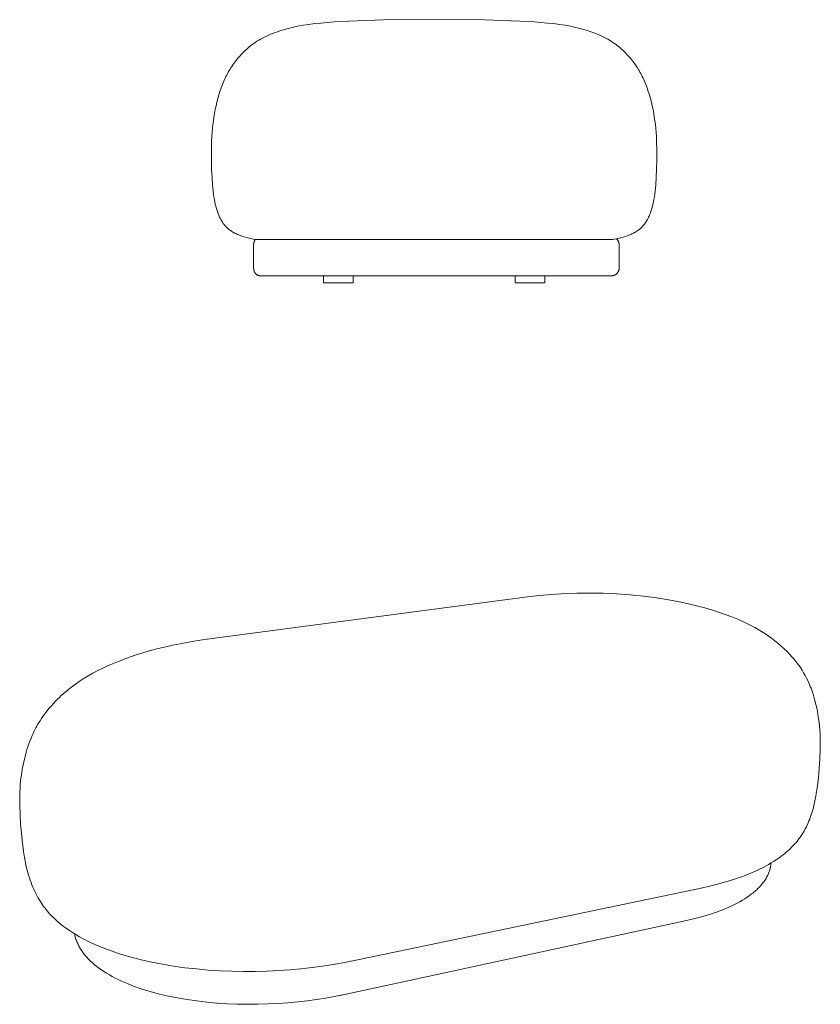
# Model space of a CAD drawing. Header units: millimetres. Extents: x -353 to 2379, y 279 to 1807.
# Tile 1 of 2: x -353 to 891, y 279 to 1807. Entities that reach past the tile are written whole.
import ezdxf

# ---------------------------------------------------------------- set-up
doc = ezdxf.new("R2010")
doc.units = ezdxf.units.MM
doc.layers.add('Default', color=7, linetype='Continuous', lineweight=18, true_color=0x000000)

msp = doc.modelspace()

# ---------------------------------------------------------------- linework, layer by layer
at = {"layer": 'Default'}
for p, q in [((115.1, 1802.1), (135.5, 1803.7)), ((135.5, 1803.7), (157.9, 1805)), ((157.9, 1805), (212.1, 1806.8)), ((212.1, 1806.8), (290.9, 1807.3)), ((290.9, 1807.3), (369.7, 1806.8)), ((369.7, 1806.8), (423.9, 1805)), ((423.9, 1805), (446.3, 1803.7)), ((446.3, 1803.7), (466.7, 1802.1)), ((43.9, 1787.3), (47.5, 1788.6)), ((47.5, 1788.6), (51.1, 1789.9)), ((51.1, 1789.9), (54.9, 1791.1)), ((54.9, 1791.1), (58.7, 1792.2)), ((58.7, 1792.2), (62.6, 1793.3)), ((62.6, 1793.3), (70.6, 1795.3)), ((70.6, 1795.3), (78.9, 1797.1)), ((78.9, 1797.1), (87.5, 1798.7)), ((87.5, 1798.7), (96.3, 1800)), ((96.3, 1800), (105.5, 1801.2)), ((105.5, 1801.2), (115.1, 1802.1)), ((466.7, 1802.1), (476.3, 1801.2)), ((476.3, 1801.2), (485.5, 1800)), ((485.5, 1800), (494.3, 1798.7)), ((494.3, 1798.7), (502.9, 1797.1)), ((502.9, 1797.1), (511.2, 1795.3)), ((511.2, 1795.3), (519.2, 1793.3)), ((519.2, 1793.3), (523.1, 1792.2)), ((523.1, 1792.2), (526.9, 1791.1)), ((526.9, 1791.1), (530.7, 1789.9)), ((530.7, 1789.9), (534.3, 1788.6)), ((534.3, 1788.6), (537.9, 1787.3)), ((13.2, 1772), (15.8, 1773.7)), ((15.8, 1773.7), (18.5, 1775.4)), ((18.5, 1775.4), (21.4, 1777)), ((21.4, 1777), (24.3, 1778.6)), ((24.3, 1778.6), (27.3, 1780.2)), ((27.3, 1780.2), (30.4, 1781.7)), ((30.4, 1781.7), (33.7, 1783.2)), ((33.7, 1783.2), (37, 1784.6)), ((37, 1784.6), (40.4, 1786)), ((40.4, 1786), (43.9, 1787.3)), ((537.9, 1787.3), (541.4, 1786)), ((541.4, 1786), (544.8, 1784.6)), ((544.8, 1784.6), (548.1, 1783.2)), ((548.1, 1783.2), (551.4, 1781.7)), ((551.4, 1781.7), (554.5, 1780.2)), ((554.5, 1780.2), (557.5, 1778.6)), ((557.5, 1778.6), (560.4, 1777)), ((560.4, 1777), (563.2, 1775.4)), ((563.2, 1775.4), (566, 1773.7)), ((566, 1773.7), (568.6, 1772)), ((-4.8, 1757.3), (-2.8, 1759.2)), ((-2.8, 1759.2), (-0.7, 1761.1)), ((-0.7, 1761.1), (1.4, 1763)), ((1.4, 1763), (3.6, 1764.9)), ((3.6, 1764.9), (5.9, 1766.7)), ((5.9, 1766.7), (8.2, 1768.5)), ((8.2, 1768.5), (10.7, 1770.3)), ((10.7, 1770.3), (13.2, 1772)), ((568.6, 1772), (571.1, 1770.3)), ((571.1, 1770.3), (573.6, 1768.5)), ((573.6, 1768.5), (575.9, 1766.7)), ((575.9, 1766.7), (578.2, 1764.9)), ((578.2, 1764.9), (580.4, 1763)), ((580.4, 1763), (582.5, 1761.1)), ((582.5, 1761.1), (584.6, 1759.2)), ((584.6, 1759.2), (586.6, 1757.3)), ((-20.3, 1739.1), (-17.2, 1743.2)), ((-17.2, 1743.2), (-13.9, 1747.3)), ((-13.9, 1747.3), (-10.4, 1751.3)), ((-10.4, 1751.3), (-8.6, 1753.3)), ((-8.6, 1753.3), (-6.7, 1755.3)), ((-6.7, 1755.3), (-4.8, 1757.3)), ((586.6, 1757.3), (588.5, 1755.3)), ((588.5, 1755.3), (590.4, 1753.3)), ((590.4, 1753.3), (592.2, 1751.3)), ((592.2, 1751.3), (595.6, 1747.3)), ((595.6, 1747.3), (598.9, 1743.2)), ((598.9, 1743.2), (602.1, 1739.1)), ((-28.7, 1726), (-27.4, 1728.3)), ((-27.4, 1728.3), (-26.1, 1730.5)), ((-26.1, 1730.5), (-24.7, 1732.7)), ((-24.7, 1732.7), (-23.3, 1734.8)), ((-23.3, 1734.8), (-21.8, 1737)), ((-21.8, 1737), (-20.3, 1739.1)), ((602.1, 1739.1), (603.6, 1737)), ((603.6, 1737), (605, 1734.8)), ((605, 1734.8), (606.5, 1732.7)), ((606.5, 1732.7), (607.8, 1730.5)), ((607.8, 1730.5), (609.2, 1728.3)), ((609.2, 1728.3), (610.5, 1726)), ((-37.9, 1706.6), (-35.8, 1711.7)), ((-35.8, 1711.7), (-34.7, 1714.2)), ((-34.7, 1714.2), (-33.6, 1716.7)), ((-33.6, 1716.7), (-32.4, 1719.1)), ((-32.4, 1719.1), (-31.2, 1721.4)), ((-31.2, 1721.4), (-30, 1723.8)), ((-30, 1723.8), (-28.7, 1726)), ((610.5, 1726), (611.8, 1723.8)), ((611.8, 1723.8), (613, 1721.4)), ((613, 1721.4), (614.2, 1719.1)), ((614.2, 1719.1), (615.4, 1716.7)), ((615.4, 1716.7), (616.5, 1714.2)), ((616.5, 1714.2), (617.6, 1711.7)), ((617.6, 1711.7), (619.7, 1706.6)), ((-41.7, 1695.9), (-39.9, 1701.4)), ((-39.9, 1701.4), (-37.9, 1706.6)), ((619.7, 1706.6), (621.7, 1701.4)), ((621.7, 1701.4), (623.5, 1695.9)), ((-46.4, 1679.1), (-45, 1684.8)), ((-45, 1684.8), (-43.4, 1690.4)), ((-43.4, 1690.4), (-41.7, 1695.9)), ((623.5, 1695.9), (625.2, 1690.4)), ((625.2, 1690.4), (626.8, 1684.8)), ((626.8, 1684.8), (628.2, 1679.1)), ((-50.1, 1661.9), (-49, 1667.6)), ((-49, 1667.6), (-47.8, 1673.4)), ((-47.8, 1673.4), (-46.4, 1679.1)), ((628.2, 1679.1), (629.6, 1673.4)), ((629.6, 1673.4), (630.8, 1667.6)), ((630.8, 1667.6), (631.9, 1661.9)), ((-51.9, 1650.4), (-51.1, 1656.2)), ((-51.1, 1656.2), (-50.1, 1661.9)), ((631.9, 1661.9), (632.8, 1656.2)), ((632.8, 1656.2), (633.7, 1650.4)), ((-53.9, 1632.1), (-53.3, 1638.4)), ((-53.3, 1638.4), (-52.7, 1644.5)), ((-52.7, 1644.5), (-51.9, 1650.4)), ((633.7, 1650.4), (634.5, 1644.5)), ((634.5, 1644.5), (635.1, 1638.4)), ((635.1, 1638.4), (635.7, 1632.1)), ((-54.6, 1618.9), (-54.3, 1625.7)), ((-54.3, 1625.7), (-53.9, 1632.1)), ((635.7, 1632.1), (636.1, 1625.7)), ((636.1, 1625.7), (636.4, 1618.9)), ((-55, 1604.6), (-54.6, 1618.9)), ((636.4, 1618.9), (636.7, 1604.6)), ((-54.9, 1589.9), (-55, 1604.6)), ((-54.6, 1575.5), (-54.9, 1589.9)), ((636.7, 1589.9), (636.4, 1575.5)), ((636.7, 1604.6), (636.7, 1589.9)), ((-54, 1562.2), (-54.6, 1575.5)), ((636.4, 1575.5), (635.8, 1562.2)), ((-53.2, 1550.8), (-54, 1562.2)), ((635.8, 1562.2), (635, 1550.8)), ((-52.8, 1545.7), (-53.2, 1550.8)), ((-52.3, 1540.9), (-52.8, 1545.7)), ((634.6, 1545.7), (634, 1540.9)), ((635, 1550.8), (634.6, 1545.7)), ((-51.7, 1536.5), (-52.3, 1540.9)), ((-51.1, 1532.4), (-51.7, 1536.5)), ((-50.4, 1528.4), (-51.1, 1532.4)), ((-49.7, 1524.7), (-50.4, 1528.4)), ((632.2, 1528.4), (631.4, 1524.7)), ((632.9, 1532.4), (632.2, 1528.4)), ((633.5, 1536.5), (632.9, 1532.4)), ((634, 1540.9), (633.5, 1536.5)), ((-48.9, 1521.1), (-49.7, 1524.7)), ((-48, 1517.6), (-48.9, 1521.1)), ((-47.1, 1514.2), (-48, 1517.6)), ((-46.1, 1511), (-47.1, 1514.2)), ((628.9, 1514.2), (627.9, 1511)), ((629.8, 1517.6), (628.9, 1514.2)), ((630.6, 1521.1), (629.8, 1517.6)), ((631.4, 1524.7), (630.6, 1521.1)), ((-45.1, 1508), (-46.1, 1511)), ((-44, 1505), (-45.1, 1508)), ((-43.4, 1503.6), (-44, 1505)), ((-42.8, 1502.2), (-43.4, 1503.6)), ((-42.2, 1500.8), (-42.8, 1502.2)), ((-41.5, 1499.4), (-42.2, 1500.8)), ((-40.9, 1498.1), (-41.5, 1499.4)), ((-40.2, 1496.9), (-40.9, 1498.1)), ((622.6, 1498.1), (622, 1496.9)), ((623.3, 1499.4), (622.6, 1498.1)), ((623.9, 1500.8), (623.3, 1499.4)), ((624.6, 1502.2), (623.9, 1500.8)), ((625.2, 1503.6), (624.6, 1502.2)), ((625.7, 1505), (625.2, 1503.6)), ((626.9, 1508), (625.7, 1505)), ((627.9, 1511), (626.9, 1508)), ((-39.5, 1495.6), (-40.2, 1496.9)), ((-38.8, 1494.4), (-39.5, 1495.6)), ((-38, 1493.2), (-38.8, 1494.4)), ((-37.3, 1492), (-38, 1493.2)), ((-36.5, 1490.9), (-37.3, 1492)), ((-35.6, 1489.8), (-36.5, 1490.9)), ((-34.8, 1488.7), (-35.6, 1489.8)), ((-33.9, 1487.6), (-34.8, 1488.7)), ((-33, 1486.6), (-33.9, 1487.6)), ((-32, 1485.6), (-33, 1486.6)), ((-31, 1484.6), (-32, 1485.6)), ((-30, 1483.7), (-31, 1484.6)), ((-28.9, 1482.7), (-30, 1483.7)), ((-27.8, 1481.8), (-28.9, 1482.7)), ((610.7, 1482.7), (609.6, 1481.8)), ((611.8, 1483.7), (610.7, 1482.7)), ((612.8, 1484.6), (611.8, 1483.7)), ((613.8, 1485.6), (612.8, 1484.6)), ((614.7, 1486.6), (613.8, 1485.6)), ((615.7, 1487.6), (614.7, 1486.6)), ((616.6, 1488.7), (615.7, 1487.6)), ((617.4, 1489.8), (616.6, 1488.7)), ((618.2, 1490.9), (617.4, 1489.8)), ((619, 1492), (618.2, 1490.9)), ((619.8, 1493.2), (619, 1492)), ((620.6, 1494.4), (619.8, 1493.2)), ((621.3, 1495.6), (620.6, 1494.4)), ((622, 1496.9), (621.3, 1495.6)), ((-26.7, 1480.9), (-27.8, 1481.8)), ((-25.5, 1480.1), (-26.7, 1480.9)), ((-24.2, 1479.3), (-25.5, 1480.1)), ((-23, 1478.4), (-24.2, 1479.3)), ((-21.7, 1477.7), (-23, 1478.4)), ((-20.3, 1476.9), (-21.7, 1477.7)), ((-18.9, 1476.1), (-20.3, 1476.9)), ((-17.4, 1475.4), (-18.9, 1476.1)), ((-15.9, 1474.7), (-17.4, 1475.4)), ((-14.4, 1474), (-15.9, 1474.7)), ((-12.8, 1473.3), (-14.4, 1474)), ((-11.2, 1472.7), (-12.8, 1473.3)), ((-7.8, 1471.4), (-11.2, 1472.7)), ((-4.1, 1470.2), (-7.8, 1471.4)), ((-0.5, 1469.1), (-4.1, 1470.2)), ((1.5, 1468.5), (-0.5, 1469.1)), ((3.6, 1468), (1.5, 1468.5)), ((5.8, 1467.5), (3.6, 1468)), ((8.1, 1467), (5.8, 1467.5)), ((576, 1467.5), (573.7, 1467)), ((578.2, 1468), (576, 1467.5)), ((580.3, 1468.5), (578.2, 1468)), ((582.3, 1469.1), (580.3, 1468.5)), ((585.9, 1470.2), (582.3, 1469.1)), ((589.5, 1471.4), (585.9, 1470.2)), ((593, 1472.7), (589.5, 1471.4)), ((594.6, 1473.3), (593, 1472.7)), ((596.2, 1474), (594.6, 1473.3)), ((597.7, 1474.7), (596.2, 1474)), ((599.2, 1475.4), (597.7, 1474.7)), ((600.7, 1476.1), (599.2, 1475.4)), ((602.1, 1476.9), (600.7, 1476.1)), ((603.4, 1477.7), (602.1, 1476.9)), ((604.8, 1478.4), (603.4, 1477.7)), ((606, 1479.3), (604.8, 1478.4)), ((607.3, 1480.1), (606, 1479.3)), ((608.5, 1480.9), (607.3, 1480.1)), ((609.6, 1481.8), (608.5, 1480.9)), ((10.6, 1466.5), (8.1, 1467)), ((13.4, 1466), (10.6, 1466.5)), ((10.6, 1458.8), (10.7, 1459.3)), ((10.6, 1458.4), (10.6, 1458.8)), ((10.6, 1458.1), (10.6, 1458.4)), ((10.6, 1421.7), (10.6, 1458.1)), ((10.7, 1459.7), (10.8, 1460.2)), ((10.7, 1459.3), (10.7, 1459.7)), ((10.8, 1460.6), (10.9, 1461.1)), ((10.8, 1460.2), (10.8, 1460.6)), ((10.9, 1461.1), (11, 1461.5)), ((11, 1461.5), (11.2, 1462)), ((11.2, 1462), (11.3, 1462.4)), ((11.3, 1462.4), (11.4, 1462.8)), ((11.4, 1462.8), (11.6, 1463.3)), ((11.6, 1463.3), (11.8, 1463.7)), ((11.8, 1463.7), (12, 1464.1)), ((12, 1464.1), (12.2, 1464.5)), ((12.2, 1464.5), (12.4, 1464.9)), ((12.4, 1464.9), (12.7, 1465.3)), ((12.7, 1465.3), (12.9, 1465.7)), ((12.9, 1465.7), (13.2, 1466)), ((13.2, 1466), (568.6, 1466)), ((571.2, 1466.5), (568.4, 1466)), ((573.7, 1467), (571.2, 1466.5)), ((574.5, 1466.8), (574.2, 1467.1)), ((574.8, 1466.5), (574.5, 1466.8)), ((575.1, 1466.2), (574.8, 1466.5)), ((575.4, 1465.8), (575.1, 1466.2)), ((575.6, 1465.5), (575.4, 1465.8)), ((575.9, 1465.2), (575.6, 1465.5)), ((576.1, 1464.8), (575.9, 1465.2)), ((576.3, 1464.5), (576.1, 1464.8)), ((576.5, 1464.1), (576.3, 1464.5)), ((576.7, 1463.8), (576.5, 1464.1)), ((576.9, 1463.4), (576.7, 1463.8)), ((577.1, 1463), (576.9, 1463.4)), ((577.3, 1462.6), (577.1, 1463)), ((577.4, 1462.3), (577.3, 1462.6)), ((577.5, 1461.9), (577.4, 1462.3)), ((577.7, 1461.5), (577.5, 1461.9)), ((577.8, 1461.1), (577.7, 1461.5)), ((577.9, 1460.7), (577.8, 1461.1)), ((577.9, 1460.2), (577.9, 1460.7)), ((578, 1459.8), (577.9, 1460.2)), ((578.1, 1459.4), (578, 1459.8)), ((578.1, 1459), (578.1, 1459.4)), ((578.1, 1458.6), (578.1, 1459)), ((578.1, 1458.2), (578.1, 1458.6)), ((578.1, 1421.7), (578.1, 1458.2)), ((10.6, 1421.7), (10.6, 1421.4)), ((10.6, 1421.4), (10.6, 1421.1)), ((578.1, 1421.3), (578.1, 1421.7)), ((10.6, 1421.1), (10.6, 1420.9)), ((10.6, 1420.9), (10.7, 1420.6)), ((10.7, 1420.6), (10.7, 1420.4)), ((10.7, 1420.4), (10.7, 1420.1)), ((10.7, 1420.1), (10.7, 1419.9)), ((10.7, 1419.9), (10.8, 1419.6)), ((10.8, 1419.6), (10.8, 1419.3)), ((10.8, 1419.3), (10.9, 1419.1)), ((10.9, 1419.1), (10.9, 1418.8)), ((10.9, 1418.8), (11, 1418.6)), ((11, 1418.6), (11, 1418.3)), ((11, 1418.3), (11.1, 1418.1)), ((11.1, 1418.1), (11.2, 1417.8)), ((11.2, 1417.8), (11.2, 1417.6)), ((11.2, 1417.6), (11.3, 1417.3)), ((11.3, 1417.3), (11.4, 1417.1)), ((11.4, 1417.1), (11.5, 1416.9)), ((11.5, 1416.9), (11.6, 1416.6)), ((11.6, 1416.6), (11.7, 1416.4)), ((11.7, 1416.4), (11.8, 1416.1)), ((11.8, 1416.1), (11.9, 1415.9)), ((11.9, 1415.9), (12, 1415.7)), ((12, 1415.7), (12.1, 1415.4)), ((12.1, 1415.4), (12.2, 1415.2)), ((12.2, 1415.2), (12.4, 1415)), ((12.4, 1415), (12.5, 1414.8)), ((12.5, 1414.8), (12.6, 1414.5)), ((12.6, 1414.5), (12.8, 1414.3)), ((12.8, 1414.3), (12.9, 1414.1)), ((12.9, 1414.1), (13.1, 1413.9)), ((13.1, 1413.9), (13.2, 1413.7)), ((13.2, 1413.7), (13.4, 1413.5)), ((13.4, 1413.5), (13.5, 1413.3)), ((13.5, 1413.3), (13.7, 1413.1)), ((13.7, 1413.1), (13.9, 1412.9)), ((13.9, 1412.9), (14.1, 1412.7)), ((14.1, 1412.7), (14.3, 1412.5)), ((14.3, 1412.5), (14.5, 1412.3)), ((14.5, 1412.3), (14.7, 1412.1)), ((14.7, 1412.1), (14.9, 1411.9)), ((14.9, 1411.9), (15.1, 1411.8)), ((15.1, 1411.8), (15.3, 1411.6)), ((15.3, 1411.6), (15.5, 1411.4)), ((15.5, 1411.4), (15.8, 1411.3)), ((15.8, 1411.3), (16, 1411.1)), ((16, 1411.1), (16.2, 1411)), ((16.2, 1411), (16.5, 1410.9)), ((16.5, 1410.9), (16.7, 1410.7)), ((16.7, 1410.7), (16.9, 1410.6)), ((16.9, 1410.6), (17.2, 1410.5)), ((17.2, 1410.5), (17.4, 1410.4)), ((17.4, 1410.4), (17.7, 1410.3)), ((17.7, 1410.3), (18, 1410.2)), ((18, 1410.2), (18.2, 1410.1)), ((18.2, 1410.1), (18.5, 1410.1)), ((18.5, 1410.1), (18.7, 1410)), ((18.7, 1410), (19, 1410)), ((19, 1410), (19.3, 1409.9)), ((19.3, 1409.9), (19.5, 1409.9)), ((19.5, 1409.9), (19.8, 1409.8)), ((19.8, 1409.8), (20.1, 1409.8)), ((20.1, 1409.8), (20.3, 1409.8)), ((20.3, 1409.8), (20.6, 1409.8)), ((561.2, 1409.8), (20.6, 1409.8)), ((20.8, 1409.8), (21.2, 1409.7)), ((21.2, 1409.7), (21.5, 1409.7)), ((21.5, 1409.7), (21.9, 1409.7)), ((21.9, 1409.7), (22.3, 1409.7)), ((22.3, 1409.7), (22.6, 1409.7)), ((22.6, 1409.7), (118.9, 1409.7)), ((118.9, 1398.8), (118.9, 1409.8)), ((165.3, 1409.8), (165.3, 1398.8)), ((165.3, 1409.7), (416.5, 1409.7)), ((416.5, 1398.8), (416.5, 1409.8)), ((462.9, 1409.8), (462.9, 1398.8)), ((462.9, 1409.7), (566.1, 1409.7)), ((566.1, 1409.7), (566.5, 1409.7)), ((566.5, 1409.7), (566.9, 1409.7)), ((566.9, 1409.7), (567.4, 1409.7)), ((567.4, 1409.7), (567.8, 1409.8)), ((567.8, 1409.8), (568.2, 1409.8)), ((568.2, 1409.8), (568.6, 1409.9)), ((568.6, 1409.9), (569, 1410)), ((569, 1410), (569.4, 1410.1)), ((569.4, 1410.1), (569.8, 1410.2)), ((569.8, 1410.2), (570.1, 1410.4)), ((570.1, 1410.4), (570.5, 1410.5)), ((570.5, 1410.5), (570.9, 1410.7)), ((570.9, 1410.7), (571.3, 1410.8)), ((571.3, 1410.8), (571.6, 1411)), ((571.6, 1411), (572, 1411.2)), ((572, 1411.2), (572.4, 1411.4)), ((572.4, 1411.4), (572.7, 1411.6)), ((572.7, 1411.6), (573, 1411.9)), ((573, 1411.9), (573.4, 1412.1)), ((573.4, 1412.1), (573.7, 1412.4)), ((573.7, 1412.4), (574, 1412.6)), ((574, 1412.6), (574.3, 1412.9)), ((574.3, 1412.9), (574.6, 1413.2)), ((574.6, 1413.2), (574.9, 1413.5)), ((574.9, 1413.5), (575.2, 1413.8)), ((575.2, 1413.8), (575.4, 1414.1)), ((575.4, 1414.1), (575.7, 1414.4)), ((575.7, 1414.4), (575.9, 1414.7)), ((575.9, 1414.7), (576.2, 1415.1)), ((576.2, 1415.1), (576.4, 1415.4)), ((576.4, 1415.4), (576.6, 1415.8)), ((576.6, 1415.8), (576.8, 1416.1)), ((576.8, 1416.1), (577, 1416.5)), ((577, 1416.5), (577.1, 1416.9)), ((577.1, 1416.9), (577.3, 1417.3)), ((577.3, 1417.3), (577.4, 1417.6)), ((577.4, 1417.6), (577.6, 1418)), ((577.6, 1418), (577.7, 1418.4)), ((577.7, 1418.4), (577.8, 1418.8)), ((577.8, 1418.8), (577.9, 1419.2)), ((577.9, 1419.2), (578, 1419.6)), ((578, 1420), (578.1, 1420.4)), ((578, 1419.6), (578, 1420)), ((578.1, 1420.8), (578.1, 1421.3)), ((578.1, 1420.4), (578.1, 1420.8)), ((165.3, 1398.8), (118.9, 1398.8)), ((118.9, 1398.8), (118.9, 1398.8)), ((118.9, 1398.8), (118.9, 1398.8)), ((462.9, 1398.8), (416.5, 1398.8)), ((416.5, 1398.8), (416.5, 1398.8)), ((416.5, 1398.8), (416.5, 1398.8)), ((495.2, 916.5), (512.7, 917.1)), ((512.7, 917.1), (532.9, 917.3)), ((532.9, 917.3), (553.3, 916.9)), ((-61.8, 845.5), (435.9, 911.3)), ((436, 911.4), (454.5, 913.5)), ((454.5, 913.5), (473.5, 915.2)), ((473.5, 915.2), (495.2, 916.5)), ((553.3, 916.9), (573.9, 916)), ((573.9, 916), (594.8, 914.5)), ((594.8, 914.5), (615.8, 912.5)), ((615.8, 912.5), (636.9, 909.7)), ((636.9, 909.7), (658, 906.3)), ((658, 906.3), (668.7, 904.3)), ((668.7, 904.3), (679.3, 902.1)), ((679.3, 902.1), (689.9, 899.7)), ((689.9, 899.7), (700.5, 897.1)), ((700.5, 897.1), (711.2, 894.2)), ((711.2, 894.2), (721.7, 891.1)), ((721.7, 891.1), (732.3, 887.7)), ((732.3, 887.7), (742.8, 884.1)), ((742.8, 884.1), (753.2, 880.2)), ((753.2, 880.2), (763.3, 876)), ((763.3, 876), (773.5, 871.4)), ((773.5, 871.4), (778.5, 869)), ((778.5, 869), (783.6, 866.5)), ((783.6, 866.5), (788.8, 863.7)), ((788.8, 863.7), (793.9, 860.9)), ((793.9, 860.9), (799.1, 857.8)), ((799.1, 857.8), (804.2, 854.6)), ((-103.7, 838.7), (-82.3, 842.5)), ((-82.3, 842.5), (-61.9, 845.5)), ((804.2, 854.6), (809.5, 851.1)), ((809.5, 851.1), (814.7, 847.4)), ((814.7, 847.4), (820.1, 843.4)), ((820.1, 843.4), (825.3, 839.2)), ((-161.5, 824.5), (-149.3, 828)), ((-149.3, 828), (-137.7, 831.1)), ((-137.7, 831.1), (-126, 834)), ((-126, 834), (-114.9, 836.4)), ((-114.9, 836.4), (-103.7, 838.7)), ((825.3, 839.2), (830, 835.1)), ((830, 835.1), (834.6, 830.9)), ((834.6, 830.9), (839.2, 826.4)), ((839.2, 826.4), (843.7, 821.6)), ((-211.1, 806.5), (-198.4, 811.8)), ((-198.4, 811.8), (-186.1, 816.4)), ((-186.1, 816.4), (-173.5, 820.7)), ((-173.5, 820.7), (-161.5, 824.5)), ((843.7, 821.6), (846.1, 818.9)), ((846.1, 818.9), (848.5, 816.2)), ((848.5, 816.2), (851.4, 812.6)), ((851.4, 812.6), (854.3, 809)), ((-239.3, 792.7), (-230.5, 797.4)), ((-230.5, 797.4), (-223.4, 800.9)), ((-223.4, 800.9), (-217.3, 803.7)), ((-217.3, 803.7), (-211.1, 806.5)), ((854.3, 809), (857, 805.4)), ((857, 805.4), (859.6, 801.6)), ((859.6, 801.6), (862.2, 797.6)), ((862.2, 797.6), (864.7, 793.5)), ((-266.2, 775.9), (-260.1, 780.1)), ((-260.1, 780.1), (-254.1, 784)), ((-254.1, 784), (-248, 787.8)), ((-248, 787.8), (-239.3, 792.7)), ((864.7, 793.5), (867.1, 789.4)), ((867.1, 789.4), (869.3, 785.1)), ((869.3, 785.1), (871.1, 781.6)), ((871.1, 781.6), (872.7, 778)), ((-281.9, 763.6), (-278.7, 766.3)), ((-278.7, 766.3), (-275.5, 768.9)), ((-275.5, 768.9), (-272.2, 771.4)), ((-272.2, 771.4), (-266.2, 775.9)), ((872.7, 778), (873.9, 775.2)), ((873.9, 775.2), (875.1, 772.4)), ((875.1, 772.4), (876.2, 769.5)), ((876.2, 769.5), (877.3, 766.6)), ((877.3, 766.6), (879.3, 760.6)), ((-300.6, 745.6), (-296.9, 749.5)), ((-296.9, 749.5), (-294.1, 752.4)), ((-294.1, 752.4), (-291.1, 755.3)), ((-291.1, 755.3), (-288.1, 758.1)), ((-288.1, 758.1), (-285.1, 760.9)), ((-285.1, 760.9), (-281.9, 763.6)), ((879.3, 760.6), (881.2, 754.4)), ((881.2, 754.4), (882.8, 748.6)), ((-311.6, 732.6), (-308.9, 735.9)), ((-308.9, 735.9), (-306.2, 739.2)), ((-306.2, 739.2), (-303.4, 742.4)), ((-303.4, 742.4), (-300.6, 745.6)), ((882.8, 748.6), (884.2, 742.8)), ((884.2, 742.8), (885.5, 736.9)), ((885.5, 736.9), (887, 728.6)), ((-322.8, 716.4), (-321.1, 719.1)), ((-321.1, 719.1), (-318.9, 722.5)), ((-318.9, 722.5), (-316.6, 725.8)), ((-316.6, 725.8), (-314.1, 729.2)), ((-314.1, 729.2), (-311.6, 732.6)), ((887, 728.6), (888, 722.8)), ((888, 722.8), (888.8, 717)), ((-330.6, 702.1), (-329.1, 705)), ((-329.1, 705), (-327.6, 707.9)), ((-327.6, 707.9), (-326.1, 710.7)), ((-326.1, 710.7), (-324.5, 713.6)), ((-324.5, 713.6), (-322.8, 716.4)), ((888.8, 717), (889.4, 711.2)), ((889.4, 711.2), (889.9, 705.4)), ((889.9, 705.4), (890.3, 699.3)), ((-336.9, 687.6), (-335.1, 692)), ((-335.1, 692), (-333.3, 696.2)), ((-333.3, 696.2), (-332, 699.2)), ((-332, 699.2), (-330.6, 702.1)), ((890.3, 699.3), (890.5, 693.2)), ((890.5, 693.2), (890.6, 686.8)), ((-342.6, 670.1), (-341.4, 674.3)), ((-341.4, 674.3), (-340.1, 678.5)), ((-340.1, 678.5), (-338.5, 683.1)), ((-338.5, 683.1), (-336.9, 687.6)), ((890.5, 674.1), (889.9, 659.9)), ((890.6, 686.8), (890.5, 674.1)), ((-346.9, 652.8), (-344.9, 661.5)), ((-344.9, 661.5), (-343.8, 665.8)), ((-343.8, 665.8), (-342.6, 670.1)), ((889.9, 659.9), (888.9, 645.1)), ((-350.1, 634.7), (-348.6, 644)), ((-348.6, 644), (-346.9, 652.8)), ((888.9, 645.1), (887.6, 630.4)), ((-351.2, 625.4), (-350.7, 630.1)), ((-350.7, 630.1), (-350.1, 634.7)), ((887.6, 630.4), (885.7, 614.7)), ((-352.5, 606.3), (-352, 615.9)), ((-352, 615.9), (-351.7, 620.6)), ((-351.7, 620.6), (-351.2, 625.4)), ((885.7, 614.7), (884.4, 606)), ((-352.7, 597.3), (-352.5, 606.3)), ((-352.6, 588.4), (-352.7, 597.3)), ((883.7, 601.9), (882.3, 594.6)), ((884.4, 606), (883.7, 601.9)), ((-352.1, 574.1), (-352.6, 588.4)), ((879.8, 584.1), (878.9, 580.7)), ((880.7, 587.6), (879.8, 584.1)), ((882.3, 594.6), (880.7, 587.6)), ((-351.2, 558.3), (-352.1, 574.1)), ((874.1, 566.2), (873, 563.5)), ((875.1, 568.9), (874.1, 566.2)), ((876.1, 571.8), (875.1, 568.9)), ((877.1, 574.7), (876.1, 571.8)), ((878.9, 580.7), (877.1, 574.7)), ((-350.5, 550), (-351.2, 558.3)), ((867.2, 551.2), (865.4, 547.8)), ((869, 554.6), (867.2, 551.2)), ((870.7, 558.3), (869, 554.6)), ((871.9, 560.8), (870.7, 558.3)), ((873, 563.5), (871.9, 560.8)), ((-348.9, 534), (-350.5, 550)), ((857.8, 536.2), (855.9, 533.7)), ((859.6, 538.8), (857.8, 536.2)), ((861.6, 541.7), (859.6, 538.8)), ((863.5, 544.7), (861.6, 541.7)), ((865.4, 547.8), (863.5, 544.7)), ((-346.7, 516.4), (-348.9, 534)), ((844.1, 520.8), (842, 518.8)), ((846.1, 522.8), (844.1, 520.8)), ((848.1, 524.8), (846.1, 522.8)), ((850.1, 526.9), (848.1, 524.8)), ((852.1, 529.1), (850.1, 526.9)), ((854, 531.4), (852.1, 529.1)), ((855.9, 533.7), (854, 531.4)), ((-345.2, 507), (-346.7, 516.4)), ((-343.7, 498.7), (-345.2, 507)), ((826.6, 506.4), (821.9, 503.1)), ((831.2, 509.7), (826.6, 506.4)), ((833.4, 511.5), (831.2, 509.7)), ((835.6, 513.2), (833.4, 511.5)), ((837.8, 515), (835.6, 513.2)), ((839.9, 516.9), (837.8, 515)), ((842, 518.8), (839.9, 516.9)), ((-341.9, 490.7), (-343.7, 498.7)), ((-340.5, 485), (-341.9, 490.7)), ((801.7, 491.4), (796.4, 488.8)), ((806.4, 493.9), (801.7, 491.4)), ((810.4, 496.1), (806.4, 493.9)), ((814.3, 498.4), (810.4, 496.1)), ((812.5, 489.1), (812.1, 487.7)), ((812.9, 490.6), (812.5, 489.1)), ((813.1, 491.5), (812.9, 490.6)), ((813.3, 492.5), (813.1, 491.5)), ((813.5, 493.4), (813.3, 492.5)), ((813.6, 494.4), (813.5, 493.4)), ((813.8, 495.4), (813.6, 494.4)), ((813.9, 496.3), (813.8, 495.4)), ((814, 497.3), (813.9, 496.3)), ((814.1, 498.3), (814, 497.3)), ((818.1, 500.7), (814.3, 498.4)), ((821.9, 503.1), (818.1, 500.7)), ((-338.9, 479.4), (-340.5, 485)), ((-337.7, 475.5), (-338.9, 479.4)), ((-336.4, 471.7), (-337.7, 475.5)), ((768, 476.8), (755.9, 472.6)), ((773.8, 479), (768, 476.8)), ((779.5, 481.3), (773.8, 479)), ((785.3, 483.7), (779.5, 481.3)), ((790.9, 486.2), (785.3, 483.7)), ((796.4, 488.8), (790.9, 486.2)), ((806.3, 474.5), (805.3, 472.9)), ((807.2, 476.1), (806.3, 474.5)), ((808.1, 477.7), (807.2, 476.1)), ((808.9, 479.3), (808.1, 477.7)), ((809.5, 480.7), (808.9, 479.3)), ((810.1, 482.1), (809.5, 480.7)), ((810.6, 483.5), (810.1, 482.1)), ((811.2, 484.9), (810.6, 483.5)), ((811.7, 486.3), (811.2, 484.9)), ((812.1, 487.7), (811.7, 486.3)), ((-335.1, 468), (-336.4, 471.7)), ((-333.8, 464.4), (-335.1, 468)), ((-332.4, 461), (-333.8, 464.4)), ((-330.9, 457.6), (-332.4, 461)), ((705.6, 459.4), (164.7, 346.4)), ((718.6, 462.3), (705.8, 459.4)), ((731.1, 465.4), (718.6, 462.3)), ((743.7, 468.9), (731.1, 465.4)), ((755.9, 472.6), (743.7, 468.9)), ((794.7, 459.6), (793.2, 458.2)), ((796, 461), (794.7, 459.6)), ((797.3, 462.4), (796, 461)), ((798.6, 463.9), (797.3, 462.4)), ((799.8, 465.4), (798.6, 463.9)), ((801, 466.8), (799.8, 465.4)), ((802.2, 468.3), (801, 466.8)), ((803.3, 469.8), (802.2, 468.3)), ((804.3, 471.4), (803.3, 469.8)), ((805.3, 472.9), (804.3, 471.4)), ((-329.4, 454.3), (-330.9, 457.6)), ((-327.8, 451.1), (-329.4, 454.3)), ((-326.1, 447.8), (-327.8, 451.1)), ((-324.3, 444.5), (-326.1, 447.8)), ((-322.5, 441.4), (-324.3, 444.5)), ((777.1, 445.2), (773.4, 442.8)), ((780.7, 447.7), (777.1, 445.2)), ((784, 450.2), (780.7, 447.7)), ((785.7, 451.5), (784, 450.2)), ((787.2, 452.8), (785.7, 451.5)), ((788.8, 454.1), (787.2, 452.8)), ((790.3, 455.4), (788.8, 454.1)), ((791.8, 456.8), (790.3, 455.4)), ((793.2, 458.2), (791.8, 456.8)), ((-320.6, 438.4), (-322.5, 441.4)), ((-318.9, 435.8), (-320.6, 438.4)), ((-317.2, 433.3), (-318.9, 435.8)), ((-315.5, 430.9), (-317.2, 433.3)), ((-313.6, 428.5), (-315.5, 430.9)), ((-311.8, 426.2), (-313.6, 428.5)), ((748.6, 429.7), (744.1, 427.7)), ((753, 431.7), (748.6, 429.7)), ((757.3, 433.8), (753, 431.7)), ((761.4, 435.9), (757.3, 433.8)), ((765.6, 438.2), (761.4, 435.9)), ((769.6, 440.5), (765.6, 438.2)), ((773.4, 442.8), (769.6, 440.5)), ((-310, 423.9), (-311.8, 426.2)), ((-308.1, 421.7), (-310, 423.9)), ((-306.2, 419.6), (-308.1, 421.7)), ((-304.3, 417.5), (-306.2, 419.6)), ((-302.3, 415.5), (-304.3, 417.5)), ((-300.3, 413.5), (-302.3, 415.5)), ((-298.3, 411.6), (-300.3, 413.5)), ((704.4, 414.2), (693.7, 411.5)), ((714.7, 417.2), (704.4, 414.2)), ((724.6, 420.4), (714.7, 417.2)), ((729.6, 422.1), (724.6, 420.4)), ((734.6, 423.9), (729.6, 422.1)), ((739.4, 425.8), (734.6, 423.9)), ((744.1, 427.7), (739.4, 425.8)), ((-296.2, 409.6), (-298.3, 411.6)), ((-294.1, 407.7), (-296.2, 409.6)), ((-289.7, 404), (-294.1, 407.7)), ((-285.2, 400.4), (-289.7, 404)), ((-280.5, 396.9), (-285.2, 400.4)), ((682.6, 408.9), (142.5, 292.3)), ((693.7, 411.5), (682.6, 408.9)), ((-275.6, 393.5), (-280.5, 396.9)), ((-270.5, 390.2), (-275.6, 393.5)), ((-265.2, 386.9), (-270.5, 390.2)), ((-267.2, 387), (-267.5, 388.3)), ((-267, 385.7), (-267.2, 387)), ((-266.6, 384.5), (-267, 385.7)), ((-266.3, 383.2), (-266.6, 384.5)), ((-265.8, 381.5), (-266.3, 383.2)), ((-259.8, 383.8), (-265.2, 386.9)), ((-253.9, 380.6), (-259.8, 383.8)), ((-265.3, 379.8), (-265.8, 381.5)), ((-264.7, 378.1), (-265.3, 379.8)), ((-264.1, 376.4), (-264.7, 378.1)), ((-263.4, 374.8), (-264.1, 376.4)), ((-262.6, 373.1), (-263.4, 374.8)), ((-261.9, 371.5), (-262.6, 373.1)), ((-261.1, 369.9), (-261.9, 371.5)), ((-260.2, 368.2), (-261.1, 369.9)), ((-259.3, 366.7), (-260.2, 368.2)), ((-247.8, 377.4), (-253.9, 380.6)), ((-241.9, 374.6), (-247.8, 377.4)), ((-236, 371.9), (-241.9, 374.6)), ((-229.6, 369.1), (-236, 371.9)), ((-223, 366.4), (-229.6, 369.1)), ((-258.4, 365.1), (-259.3, 366.7)), ((-257.4, 363.5), (-258.4, 365.1)), ((-256.4, 362), (-257.4, 363.5)), ((-255.3, 360.4), (-256.4, 362)), ((-254.2, 358.9), (-255.3, 360.4)), ((-253, 357.4), (-254.2, 358.9)), ((-251.9, 355.9), (-253, 357.4)), ((-250.7, 354.4), (-251.9, 355.9)), ((-249.4, 353), (-250.7, 354.4)), ((-248.1, 351.5), (-249.4, 353)), ((-246.8, 350.1), (-248.1, 351.5)), ((-216.2, 363.8), (-223, 366.4)), ((-209.2, 361.3), (-216.2, 363.8)), ((-202.1, 358.9), (-209.2, 361.3)), ((-194.7, 356.5), (-202.1, 358.9)), ((-179.6, 352.1), (-194.7, 356.5)), ((-163.9, 348.1), (-179.6, 352.1)), ((-245.4, 348.6), (-246.8, 350.1)), ((-244, 347.2), (-245.4, 348.6)), ((-242.5, 345.8), (-244, 347.2)), ((-239.5, 343.1), (-242.5, 345.8)), ((-236.4, 340.4), (-239.5, 343.1)), ((-233.1, 337.7), (-236.4, 340.4)), ((-229.6, 335.1), (-233.1, 337.7)), ((-147.6, 344.4), (-163.9, 348.1)), ((-130.8, 341.1), (-147.6, 344.4)), ((-113.6, 338.3), (-130.8, 341.1)), ((-96, 335.8), (-113.6, 338.3)), ((117.7, 338.2), (101.3, 336)), ((133.9, 340.6), (117.7, 338.2)), ((149.3, 343.3), (133.9, 340.6)), ((164.5, 346.3), (149.3, 343.3)), ((-225.8, 332.4), (-229.6, 335.1)), ((-221.8, 329.8), (-225.8, 332.4)), ((-217.7, 327.2), (-221.8, 329.8)), ((-213.4, 324.6), (-217.7, 327.2)), ((-209, 322.2), (-213.4, 324.6)), ((-204.4, 319.8), (-209, 322.2)), ((-78.1, 333.8), (-96, 335.8)), ((-60, 332.2), (-78.1, 333.8)), ((-41.7, 331.1), (-60, 332.2)), ((-23.4, 330.3), (-41.7, 331.1)), ((-5, 330), (-23.4, 330.3)), ((13.2, 330.1), (-5, 330)), ((31.4, 330.5), (13.2, 330.1)), ((49.2, 331.4), (31.4, 330.5)), ((67, 332.6), (49.2, 331.4)), ((84.1, 334.1), (67, 332.6)), ((101.3, 336), (84.1, 334.1)), ((-199.7, 317.4), (-204.4, 319.8)), ((-194.8, 315.1), (-199.7, 317.4)), ((-189.5, 312.8), (-194.8, 315.1)), ((-184.1, 310.5), (-189.5, 312.8)), ((-178.6, 308.3), (-184.1, 310.5)), ((-172.9, 306.2), (-178.6, 308.3)), ((-167, 304.2), (-172.9, 306.2)), ((-161, 302.2), (-167, 304.2)), ((-148.6, 298.4), (-161, 302.2)), ((-135.4, 294.9), (-148.6, 298.4)), ((-121.6, 291.7), (-135.4, 294.9)), ((-107.4, 288.9), (-121.6, 291.7)), ((135.7, 291), (122.1, 288.5)), ((149, 293.7), (135.7, 291)), ((-92.7, 286.4), (-107.4, 288.9)), ((-77.7, 284.2), (-92.7, 286.4)), ((-62.3, 282.4), (-77.7, 284.2)), ((-46.6, 281), (-62.3, 282.4)), ((-30.6, 279.9), (-46.6, 281)), ((-14.9, 279.3), (-30.6, 279.9)), ((1.1, 279), (-14.9, 279.3)), ((17.1, 279), (1.1, 279)), ((33.1, 279.5), (17.1, 279)), ((48.5, 280.2), (33.1, 279.5)), ((63.9, 281.3), (48.5, 280.2)), ((79.1, 282.7), (63.9, 281.3)), ((94.2, 284.4), (79.1, 282.7)), ((108.2, 286.3), (94.2, 284.4)), ((122.1, 288.5), (108.2, 286.3))]:
    msp.add_line(p, q, dxfattribs=at)

doc.saveas('drawing.dxf')
